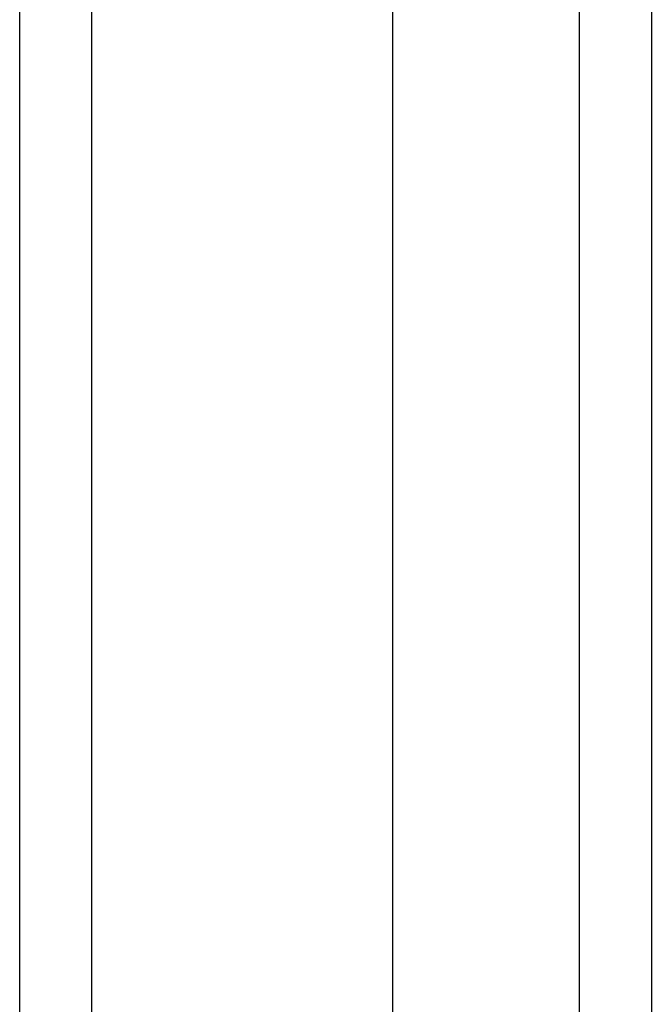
# Model space of a CAD drawing. Header units: inches. Extents: x 25 to 246, y 20 to 159.
# Tile 37 of 112: x 120.092 to 120.958, y 109.647 to 110.997. Entities that reach past the tile are written whole.
import ezdxf

# ---------------------------------------------------------------- set-up
doc = ezdxf.new("R2010")
doc.units = ezdxf.units.IN
doc.header["$MEASUREMENT"] = 0
doc.layers.add('Visible Edges(ANSI)', color=7, linetype='Continuous', lineweight=25)
doc.layers.add('Visible Tangent Edges(ANSI)', color=7, linetype='Continuous', lineweight=25)

msp = doc.modelspace()

# ---------------------------------------------------------------- linework, layer by layer
at = {"layer": 'Visible Edges(ANSI)'}
for p, q in [((120.0916, 112.2472), (120.0916, 70.4452)), ((120.6034, 71.0549), (120.6034, 111.6375)), ((120.9578, 111.4491), (120.9578, 71.2433))]:
    msp.add_line(p, q, dxfattribs=at)
at = {"layer": 'Visible Tangent Edges(ANSI)'}
for p, q in [((120.1906, 70.4452), (120.1906, 112.2472)), ((120.8588, 111.5791), (120.8588, 71.1133))]:
    msp.add_line(p, q, dxfattribs=at)

doc.saveas('drawing.dxf')
